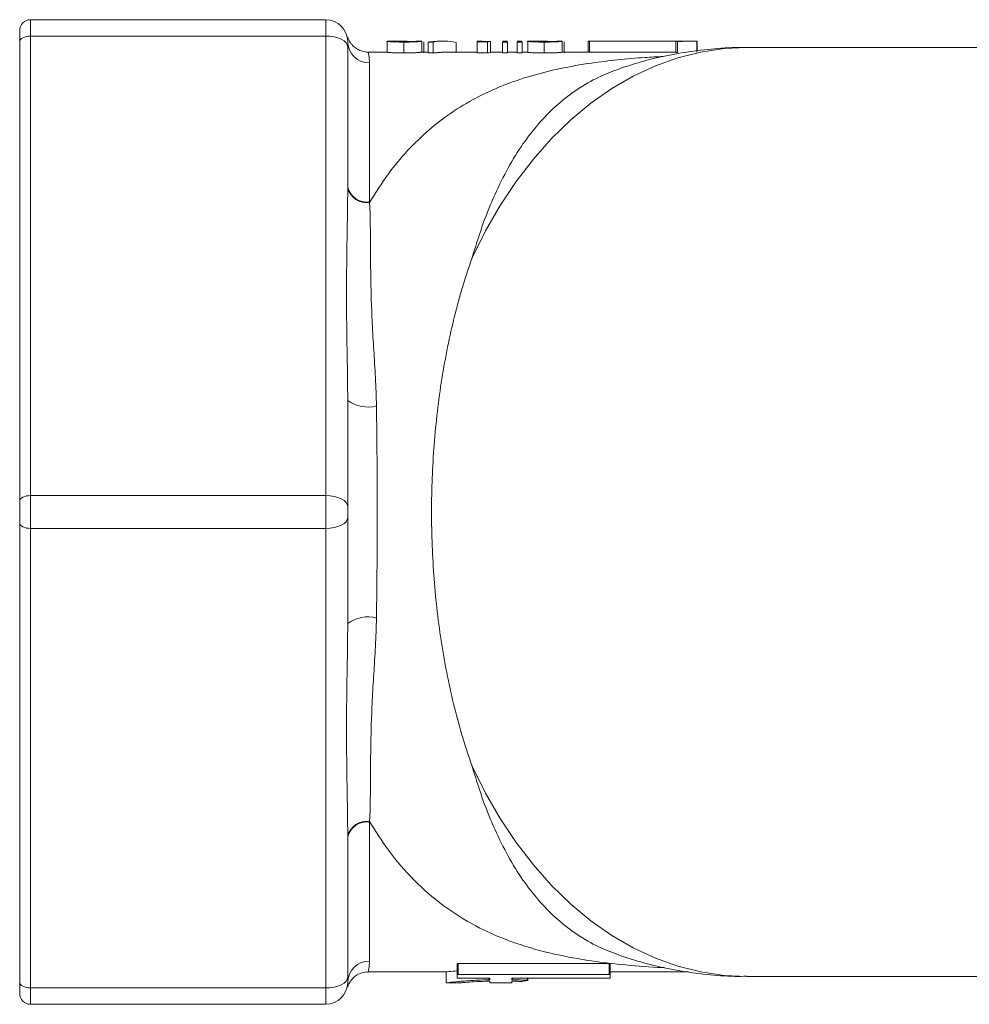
# Model space of a CAD drawing. Header units: millimetres. Extents: x 414 to 925, y 395 to 810.
# Tile 1 of 4: x 414 to 500, y 420 to 510. Entities that reach past the tile are written whole.
import ezdxf

# ---------------------------------------------------------------- set-up
doc = ezdxf.new("R2010")
doc.units = ezdxf.units.MM

msp = doc.modelspace()

# ---------------------------------------------------------------- linework, layer by layer
at = {"color": 7, "linetype": 'Continuous', "lineweight": 15}
for p, q in [((414.566, 510.047), (414.566, 508.548)), ((441.566, 510.047), (414.566, 510.047)), ((441.566, 510.047), (441.566, 508.548)), ((413.566, 508.048), (413.566, 509.047)), ((414.566, 508.548), (414.566, 466.548)), ((441.566, 508.548), (414.566, 508.548)), ((441.566, 508.548), (441.566, 466.548)), ((413.566, 466.048), (413.566, 508.048)), ((443.566, 507.547), (443.566, 508.047)), ((447.234, 508.04), (447.125, 508.04)), ((449.886, 508.077), (450.336, 508.077)), ((451.388, 508.003), (450.914, 508.003)), ((455.41, 508.011), (455.41, 508.088)), ((456.336, 508.011), (455.41, 508.011)), ((455.41, 508.011), (455.41, 507.013)), ((455.859, 508.088), (455.859, 508.04)), ((455.859, 508.04), (456.63, 508.04)), ((458.172, 508.003), (457.722, 508.003)), ((457.792, 508.073), (458.104, 508.073)), ((459.52, 508.003), (459.071, 508.003)), ((459.138, 508.073), (459.453, 508.073)), ((460.079, 508.04), (459.97, 508.04)), ((462.732, 508.077), (463.181, 508.077)), ((465.566, 508.088), (465.566, 508.078)), ((465.666, 508.076), (473.466, 508.076)), ((473.566, 508.073), (473.566, 508.05)), ((443.566, 494.743), (443.566, 507.547)), ((451.388, 507.005), (450.914, 507.005)), ((456.336, 507.013), (455.41, 507.013)), ((458.172, 507.005), (457.722, 507.005)), ((459.52, 507.005), (459.071, 507.005)), ((465.666, 507.076), (473.466, 507.076)), ((445.566, 493.394), (445.566, 506.094)), ((443.566, 465.547), (443.566, 475.239)), ((414.566, 466.548), (414.566, 463.545)), ((441.566, 466.548), (414.566, 466.548)), ((441.566, 463.545), (441.566, 466.548)), ((413.566, 464.046), (413.566, 466.048)), ((443.566, 465.547), (443.566, 464.546)), ((443.566, 464.546), (443.566, 454.855)), ((413.566, 464.046), (413.566, 422.046)), ((441.566, 463.545), (414.566, 463.545)), ((414.566, 421.545), (414.566, 463.545)), ((441.566, 421.545), (441.566, 463.545)), ((445.566, 436.699), (445.566, 423.999)), ((443.566, 435.35), (443.566, 422.546)), ((467.466, 423.764), (453.666, 423.764)), ((443.566, 422.546), (443.566, 422.047)), ((453.566, 422.763), (453.566, 422.457)), ((467.466, 422.782), (453.666, 422.782)), ((453.666, 422.443), (456.466, 422.443)), ((456.566, 422.428), (456.566, 422.307)), ((456.566, 422.153), (456.566, 422.005)), ((458.566, 422.428), (458.566, 422.307)), ((458.566, 422.153), (458.566, 422.005)), ((458.666, 422.443), (467.466, 422.443)), ((467.566, 422.763), (467.566, 422.457)), ((413.566, 422.046), (413.566, 421.047)), ((441.566, 421.545), (414.566, 421.545)), ((414.566, 420.047), (414.566, 421.545)), ((441.566, 420.047), (441.566, 421.545)), ((441.566, 420.047), (414.566, 420.047))]:
    msp.add_line(p, q, dxfattribs=at)
at = {"color": 7, "linetype": 'Continuous', "lineweight": 15, "flags": 128}
for points in [[(413.566, 508.048), (413.586, 508.145), (413.643, 508.239), (413.735, 508.326), (413.859, 508.401), (414.011, 508.464), (414.184, 508.51), (414.371, 508.538), (414.566, 508.548)], [(443.566, 507.547), (443.528, 507.742), (443.414, 507.93), (443.229, 508.103), (442.981, 508.255), (442.678, 508.379), (442.332, 508.472), (441.957, 508.529), (441.566, 508.548)], [(454.946, 488.284), (456.174, 490.744), (457.522, 493.075), (458.983, 495.265), (460.55, 497.303), (462.216, 499.179), (463.971, 500.883), (465.808, 502.407), (467.716, 503.743), (469.686, 504.884), (471.709, 505.825), (473.773, 506.561), (475.87, 507.089), (477.987, 507.404), (480.075, 507.507)], [(414.566, 466.548), (414.371, 466.538), (414.184, 466.51), (414.011, 466.464), (413.859, 466.401), (413.735, 466.326), (413.643, 466.239), (413.586, 466.145), (413.566, 466.048)], [(443.566, 465.547), (443.528, 465.742), (443.414, 465.93), (443.229, 466.103), (442.981, 466.255), (442.678, 466.379), (442.332, 466.472), (441.957, 466.529), (441.566, 466.548)], [(443.566, 464.546), (443.528, 464.351), (443.414, 464.163), (443.229, 463.99), (442.981, 463.838), (442.678, 463.714), (442.332, 463.621), (441.957, 463.564), (441.566, 463.545)], [(414.566, 463.545), (414.371, 463.555), (414.184, 463.583), (414.011, 463.63), (413.859, 463.692), (413.735, 463.768), (413.643, 463.854), (413.586, 463.948), (413.566, 464.046)], [(454.946, 441.809), (456.174, 439.349), (457.522, 437.018), (458.983, 434.828), (460.55, 432.79), (462.216, 430.914), (463.971, 429.21), (465.808, 427.686), (467.716, 426.35), (469.686, 425.209), (471.709, 424.268), (473.773, 423.532), (475.87, 423.005), (477.987, 422.689), (480.075, 422.586)], [(443.566, 422.546), (443.528, 422.351), (443.414, 422.163), (443.229, 421.99), (442.981, 421.838), (442.678, 421.714), (442.332, 421.621), (441.957, 421.564), (441.566, 421.545)], [(413.566, 422.046), (413.586, 421.948), (413.643, 421.854), (413.735, 421.768), (413.859, 421.692), (414.011, 421.63), (414.184, 421.583), (414.371, 421.555), (414.566, 421.545)]]:
    msp.add_lwpolyline(points, dxfattribs=at)
at = {"color": 7, "linetype": 'Continuous', "lineweight": 15}
for centre, radius, start, end in [((414.566, 509.047), 1, 90, 180), ((441.566, 508.047), 2, 360, 90), ((445.543, 508.071), 1.977, 180.69377, 270.67721), ((445.294, 495.147), 1.774, 193.17661, 278.84159), ((445.296, 495.093), 1.779, 193.55948, 278.74913), ((445.407, 477.742), 3.107, 233.67288, 284.72833), ((445.407, 452.352), 3.107, 75.27167, 126.32712), ((445.296, 435.001), 1.779, 81.25087, 166.44052), ((445.294, 434.946), 1.774, 81.15841, 166.82339), ((445.543, 422.023), 1.977, 89.32279, 179.30623), ((441.566, 422.047), 2, 270, 0), ((414.566, 421.047), 1, 180, 270)]:
    msp.add_arc(centre, radius, start, end, dxfattribs=at)
for points, knots in [([(445.435, 507.09), (445.428, 507.089), (445.249, 507.064), (444.915, 507.149), (444.491, 507.313), (444.163, 507.543), (443.93, 507.779), (443.778, 507.988), (443.683, 508.157), (443.622, 508.292), (443.585, 508.397), (443.578, 508.426), (443.574, 508.442)], [0, 0, 0, 0, 0.004346, 0.109385, 0.203027, 0.288194, 0.366907, 0.445289, 0.53372, 0.645425, 0.800173, 1, 1, 1, 1]), ([(447.189, 508.072), (447.206, 508.076), (447.239, 508.084), (447.446, 508.089), (447.609, 508.087), (447.656, 508.087)], [0, 0, 0, 0, 0.4180812, 0.8346894, 1, 1, 1, 1]), ([(448.702, 508.003), (448.669, 508.003), (448.641, 508.003), (448.604, 508.004), (448.592, 508.004), (448.577, 508.004), (448.572, 508.004), (448.565, 508.004), (448.563, 508.004), (448.558, 508.004), (448.557, 508.004), (448.53, 508.004), (448.506, 508.004), (448.457, 508.004), (448.433, 508.005), (448.355, 508.005), (448.305, 508.006), (448.21, 508.008), (448.165, 508.009), (448.032, 508.012), (447.945, 508.014), (447.814, 508.019), (447.773, 508.021), (447.72, 508.024), (447.702, 508.024), (447.666, 508.026), (447.647, 508.027), (447.593, 508.03), (447.559, 508.032), (447.512, 508.035), (447.497, 508.036), (447.475, 508.038), (447.468, 508.038), (447.458, 508.039), (447.455, 508.039), (447.448, 508.04), (447.445, 508.04), (447.412, 508.042), (447.386, 508.044), (447.338, 508.048), (447.317, 508.05), (447.282, 508.054), (447.265, 508.055), (447.244, 508.058), (447.237, 508.059), (447.225, 508.061), (447.22, 508.062), (447.211, 508.064), (447.207, 508.064), (447.202, 508.066), (447.201, 508.066), (447.199, 508.067), (447.198, 508.067), (447.197, 508.067), (447.197, 508.067), (447.196, 508.067), (447.196, 508.068), (447.193, 508.069), (447.191, 508.07), (447.189, 508.072)], [0, 0, 0, 0, 0.03125, 0.03125, 0.046875, 0.046875, 0.054688, 0.054688, 0.058594, 0.058594, 0.0625, 0.0625, 0.09375, 0.09375, 0.125, 0.125, 0.1875, 0.1875, 0.25, 0.25, 0.375, 0.375, 0.4375, 0.4375, 0.46875, 0.46875, 0.5, 0.5, 0.5625, 0.5625, 0.59375, 0.59375, 0.609375, 0.609375, 0.617188, 0.617188, 0.625, 0.625, 0.6875, 0.6875, 0.75, 0.75, 0.8125, 0.8125, 0.84375, 0.84375, 0.875, 0.875, 0.90625, 0.90625, 0.921875, 0.921875, 0.929688, 0.929688, 0.933594, 0.933594, 0.9375, 0.9375, 1, 1, 1, 1]), ([(448.586, 508.086), (448.517, 508.087), (448.46, 508.087), (448.406, 508.087), (448.396, 508.087), (448.384, 508.088), (448.38, 508.088), (448.374, 508.088), (448.37, 508.088), (448.36, 508.088), (448.354, 508.088), (448.321, 508.088), (448.295, 508.088), (448.243, 508.088), (448.218, 508.088), (448.186, 508.088), (448.181, 508.088), (448.17, 508.088), (448.164, 508.088), (448.147, 508.088), (448.135, 508.088), (448.099, 508.088), (448.074, 508.088), (448.022, 508.088), (447.995, 508.087), (447.916, 508.087), (447.87, 508.086), (447.823, 508.085), (447.814, 508.085), (447.802, 508.085), (447.796, 508.085), (447.787, 508.085), (447.782, 508.084), (447.759, 508.084), (447.743, 508.083), (447.713, 508.082), (447.7, 508.082), (447.678, 508.08), (447.668, 508.079), (447.657, 508.078), (447.653, 508.078), (447.65, 508.077), (447.65, 508.077), (447.649, 508.077), (447.649, 508.077), (447.648, 508.077), (447.648, 508.077), (447.647, 508.077), (447.646, 508.077), (447.643, 508.076), (447.64, 508.075), (447.638, 508.073)], [0, 0, 0, 0, 0.125, 0.125, 0.15625, 0.15625, 0.164062, 0.164062, 0.171875, 0.171875, 0.1875, 0.1875, 0.25, 0.25, 0.3125, 0.3125, 0.328125, 0.328125, 0.34375, 0.34375, 0.375, 0.375, 0.4375, 0.4375, 0.5, 0.5, 0.625, 0.625, 0.65625, 0.65625, 0.671875, 0.671875, 0.6875, 0.6875, 0.75, 0.75, 0.8125, 0.8125, 0.875, 0.875, 0.90625, 0.90625, 0.914062, 0.914062, 0.917969, 0.917969, 0.921875, 0.921875, 0.9375, 0.9375, 1, 1, 1, 1]), ([(447.638, 508.073), (447.639, 508.072), (447.64, 508.072), (447.641, 508.071), (447.642, 508.071), (447.642, 508.071), (447.643, 508.071), (447.643, 508.07), (447.643, 508.07), (447.643, 508.07), (447.643, 508.07), (447.647, 508.069), (447.652, 508.068), (447.667, 508.066), (447.676, 508.065), (447.697, 508.063), (447.71, 508.061), (447.737, 508.059), (447.753, 508.058), (447.78, 508.056), (447.789, 508.056), (447.804, 508.055), (447.809, 508.055), (447.82, 508.054), (447.826, 508.054), (447.851, 508.052), (447.873, 508.051), (447.919, 508.049), (447.943, 508.048), (447.997, 508.046), (448.024, 508.045), (448.078, 508.043), (448.105, 508.042), (448.163, 508.04), (448.193, 508.039), (448.239, 508.038), (448.255, 508.038), (448.287, 508.037), (448.304, 508.037), (448.382, 508.036), (448.45, 508.035), (448.537, 508.034), (448.554, 508.034), (448.58, 508.034), (448.588, 508.034), (448.601, 508.033), (448.605, 508.033), (448.611, 508.033), (448.614, 508.033), (448.618, 508.033), (448.621, 508.033), (448.645, 508.033), (448.679, 508.033), (448.725, 508.033)], [0, 0, 0, 0, 0.03125, 0.03125, 0.046875, 0.046875, 0.054688, 0.054688, 0.058594, 0.058594, 0.0625, 0.0625, 0.125, 0.125, 0.1875, 0.1875, 0.25, 0.25, 0.3125, 0.3125, 0.34375, 0.34375, 0.359375, 0.359375, 0.375, 0.375, 0.4375, 0.4375, 0.5, 0.5, 0.5625, 0.5625, 0.625, 0.625, 0.6875, 0.6875, 0.71875, 0.71875, 0.75, 0.75, 0.875, 0.875, 0.90625, 0.90625, 0.921875, 0.921875, 0.929688, 0.929688, 0.933594, 0.933594, 0.9375, 0.9375, 1, 1, 1, 1]), ([(450.336, 508.077), (450.334, 508.076), (450.332, 508.075), (450.33, 508.074), (450.329, 508.074), (450.328, 508.073), (450.327, 508.073), (450.327, 508.073), (450.326, 508.073), (450.326, 508.073), (450.326, 508.073), (450.321, 508.071), (450.313, 508.07), (450.292, 508.066), (450.28, 508.064), (450.258, 508.061), (450.25, 508.06), (450.238, 508.059), (450.234, 508.059), (450.225, 508.058), (450.221, 508.057), (450.196, 508.055), (450.174, 508.053), (450.125, 508.049), (450.098, 508.046), (450.042, 508.042), (450.011, 508.04), (449.944, 508.036), (449.909, 508.034), (449.829, 508.03), (449.789, 508.028), (449.729, 508.025), (449.708, 508.024), (449.667, 508.022), (449.644, 508.021), (449.577, 508.018), (449.53, 508.017), (449.459, 508.014), (449.435, 508.014), (449.387, 508.012), (449.362, 508.012), (449.289, 508.01), (449.239, 508.009), (449.161, 508.007), (449.135, 508.007), (449.081, 508.006), (449.053, 508.006), (448.999, 508.005), (448.972, 508.005), (448.931, 508.004), (448.918, 508.004), (448.898, 508.004), (448.891, 508.004), (448.881, 508.004), (448.878, 508.004), (448.871, 508.004), (448.867, 508.004), (448.829, 508.004), (448.775, 508.003), (448.702, 508.003)], [0, 0, 0, 0, 0.03125, 0.03125, 0.046875, 0.046875, 0.054688, 0.054688, 0.058594, 0.058594, 0.0625, 0.0625, 0.125, 0.125, 0.1875, 0.1875, 0.21875, 0.21875, 0.234375, 0.234375, 0.25, 0.25, 0.3125, 0.3125, 0.375, 0.375, 0.4375, 0.4375, 0.5, 0.5, 0.5625, 0.5625, 0.59375, 0.59375, 0.625, 0.625, 0.6875, 0.6875, 0.71875, 0.71875, 0.75, 0.75, 0.8125, 0.8125, 0.84375, 0.84375, 0.875, 0.875, 0.90625, 0.90625, 0.921875, 0.921875, 0.929688, 0.929688, 0.933594, 0.933594, 0.9375, 0.9375, 1, 1, 1, 1]), ([(448.725, 508.033), (448.751, 508.033), (448.773, 508.033), (448.801, 508.033), (448.81, 508.033), (448.822, 508.033), (448.826, 508.033), (448.831, 508.033), (448.833, 508.033), (448.836, 508.033), (448.837, 508.033), (448.877, 508.034), (448.915, 508.034), (449.028, 508.035), (449.102, 508.036), (449.242, 508.038), (449.309, 508.04), (449.403, 508.043), (449.433, 508.044), (449.478, 508.046), (449.493, 508.046), (449.514, 508.047), (449.521, 508.048), (449.535, 508.048), (449.543, 508.049), (449.602, 508.051), (449.649, 508.054), (449.71, 508.058), (449.729, 508.059), (449.754, 508.061), (449.762, 508.061), (449.774, 508.062), (449.778, 508.063), (449.785, 508.063), (449.788, 508.064), (449.804, 508.065), (449.815, 508.066), (449.831, 508.068), (449.836, 508.068), (449.843, 508.069), (449.846, 508.07), (449.85, 508.07), (449.853, 508.07), (449.859, 508.071), (449.862, 508.072), (449.867, 508.073), (449.869, 508.073), (449.871, 508.073), (449.872, 508.073), (449.873, 508.074), (449.873, 508.074), (449.874, 508.074), (449.874, 508.074), (449.877, 508.075), (449.882, 508.075), (449.886, 508.077)], [0, 0, 0, 0, 0.03125, 0.03125, 0.046875, 0.046875, 0.054688, 0.054688, 0.058594, 0.058594, 0.0625, 0.0625, 0.125, 0.125, 0.25, 0.25, 0.375, 0.375, 0.4375, 0.4375, 0.46875, 0.46875, 0.484375, 0.484375, 0.5, 0.5, 0.625, 0.625, 0.6875, 0.6875, 0.71875, 0.71875, 0.734375, 0.734375, 0.75, 0.75, 0.8125, 0.8125, 0.84375, 0.84375, 0.859375, 0.859375, 0.875, 0.875, 0.90625, 0.90625, 0.921875, 0.921875, 0.929688, 0.929688, 0.933594, 0.933594, 0.9375, 0.9375, 1, 1, 1, 1]), ([(460.034, 508.072), (460.051, 508.076), (460.084, 508.084), (460.291, 508.089), (460.454, 508.087), (460.501, 508.087)], [0, 0, 0, 0, 0.418081, 0.834689, 1, 1, 1, 1]), ([(461.547, 508.003), (461.515, 508.003), (461.486, 508.003), (461.449, 508.004), (461.437, 508.004), (461.422, 508.004), (461.417, 508.004), (461.41, 508.004), (461.408, 508.004), (461.403, 508.004), (461.402, 508.004), (461.375, 508.004), (461.351, 508.004), (461.302, 508.004), (461.278, 508.005), (461.2, 508.005), (461.15, 508.006), (461.055, 508.008), (461.01, 508.009), (460.877, 508.012), (460.79, 508.014), (460.659, 508.019), (460.618, 508.021), (460.565, 508.024), (460.547, 508.024), (460.511, 508.026), (460.492, 508.027), (460.438, 508.03), (460.404, 508.032), (460.357, 508.035), (460.342, 508.036), (460.321, 508.038), (460.314, 508.038), (460.303, 508.039), (460.3, 508.039), (460.293, 508.04), (460.29, 508.04), (460.257, 508.042), (460.231, 508.044), (460.184, 508.048), (460.163, 508.05), (460.127, 508.054), (460.111, 508.055), (460.089, 508.058), (460.082, 508.059), (460.07, 508.061), (460.065, 508.062), (460.056, 508.064), (460.052, 508.064), (460.047, 508.066), (460.046, 508.066), (460.044, 508.067), (460.043, 508.067), (460.042, 508.067), (460.042, 508.067), (460.042, 508.067), (460.041, 508.068), (460.038, 508.069), (460.036, 508.07), (460.034, 508.072)], [0, 0, 0, 0, 0.03125, 0.03125, 0.046875, 0.046875, 0.054688, 0.054688, 0.058594, 0.058594, 0.0625, 0.0625, 0.09375, 0.09375, 0.125, 0.125, 0.1875, 0.1875, 0.25, 0.25, 0.375, 0.375, 0.4375, 0.4375, 0.46875, 0.46875, 0.5, 0.5, 0.5625, 0.5625, 0.59375, 0.59375, 0.609375, 0.609375, 0.617188, 0.617188, 0.625, 0.625, 0.6875, 0.6875, 0.75, 0.75, 0.8125, 0.8125, 0.84375, 0.84375, 0.875, 0.875, 0.90625, 0.90625, 0.921875, 0.921875, 0.929688, 0.929688, 0.933594, 0.933594, 0.9375, 0.9375, 1, 1, 1, 1]), ([(461.431, 508.086), (461.362, 508.087), (461.306, 508.087), (461.251, 508.087), (461.241, 508.087), (461.229, 508.088), (461.225, 508.088), (461.219, 508.088), (461.215, 508.088), (461.205, 508.088), (461.199, 508.088), (461.166, 508.088), (461.14, 508.088), (461.088, 508.088), (461.063, 508.088), (461.031, 508.088), (461.026, 508.088), (461.015, 508.088), (461.009, 508.088), (460.992, 508.088), (460.98, 508.088), (460.944, 508.088), (460.919, 508.088), (460.868, 508.088), (460.84, 508.087), (460.761, 508.087), (460.716, 508.086), (460.668, 508.085), (460.659, 508.085), (460.647, 508.085), (460.641, 508.085), (460.632, 508.085), (460.627, 508.084), (460.604, 508.084), (460.588, 508.083), (460.559, 508.082), (460.546, 508.082), (460.523, 508.08), (460.513, 508.079), (460.502, 508.078), (460.499, 508.078), (460.495, 508.077), (460.495, 508.077), (460.494, 508.077), (460.494, 508.077), (460.493, 508.077), (460.493, 508.077), (460.492, 508.077), (460.492, 508.077), (460.488, 508.076), (460.486, 508.075), (460.484, 508.073)], [0, 0, 0, 0, 0.125, 0.125, 0.15625, 0.15625, 0.164062, 0.164062, 0.171875, 0.171875, 0.1875, 0.1875, 0.25, 0.25, 0.3125, 0.3125, 0.328125, 0.328125, 0.34375, 0.34375, 0.375, 0.375, 0.4375, 0.4375, 0.5, 0.5, 0.625, 0.625, 0.65625, 0.65625, 0.671875, 0.671875, 0.6875, 0.6875, 0.75, 0.75, 0.8125, 0.8125, 0.875, 0.875, 0.90625, 0.90625, 0.914062, 0.914062, 0.917969, 0.917969, 0.921875, 0.921875, 0.9375, 0.9375, 1, 1, 1, 1]), ([(460.484, 508.073), (460.484, 508.072), (460.485, 508.072), (460.486, 508.071), (460.487, 508.071), (460.487, 508.071), (460.488, 508.071), (460.488, 508.07), (460.488, 508.07), (460.488, 508.07), (460.489, 508.07), (460.492, 508.069), (460.497, 508.068), (460.512, 508.066), (460.521, 508.065), (460.543, 508.063), (460.555, 508.061), (460.582, 508.059), (460.598, 508.058), (460.625, 508.056), (460.634, 508.056), (460.649, 508.055), (460.655, 508.055), (460.665, 508.054), (460.671, 508.054), (460.696, 508.052), (460.718, 508.051), (460.764, 508.049), (460.788, 508.048), (460.842, 508.046), (460.869, 508.045), (460.924, 508.043), (460.95, 508.042), (461.008, 508.04), (461.038, 508.039), (461.084, 508.038), (461.1, 508.038), (461.132, 508.037), (461.149, 508.037), (461.228, 508.036), (461.295, 508.035), (461.382, 508.034), (461.399, 508.034), (461.425, 508.034), (461.433, 508.034), (461.446, 508.033), (461.45, 508.033), (461.457, 508.033), (461.459, 508.033), (461.463, 508.033), (461.466, 508.033), (461.49, 508.033), (461.524, 508.033), (461.57, 508.033)], [0, 0, 0, 0, 0.03125, 0.03125, 0.046875, 0.046875, 0.054688, 0.054688, 0.058594, 0.058594, 0.0625, 0.0625, 0.125, 0.125, 0.1875, 0.1875, 0.25, 0.25, 0.3125, 0.3125, 0.34375, 0.34375, 0.359375, 0.359375, 0.375, 0.375, 0.4375, 0.4375, 0.5, 0.5, 0.5625, 0.5625, 0.625, 0.625, 0.6875, 0.6875, 0.71875, 0.71875, 0.75, 0.75, 0.875, 0.875, 0.90625, 0.90625, 0.921875, 0.921875, 0.929688, 0.929688, 0.933594, 0.933594, 0.9375, 0.9375, 1, 1, 1, 1]), ([(463.181, 508.077), (463.179, 508.076), (463.178, 508.075), (463.175, 508.074), (463.174, 508.074), (463.173, 508.073), (463.172, 508.073), (463.172, 508.073), (463.172, 508.073), (463.171, 508.073), (463.171, 508.073), (463.166, 508.071), (463.158, 508.07), (463.138, 508.066), (463.125, 508.064), (463.103, 508.061), (463.096, 508.06), (463.083, 508.059), (463.079, 508.059), (463.07, 508.058), (463.066, 508.057), (463.041, 508.055), (463.019, 508.053), (462.97, 508.049), (462.944, 508.046), (462.887, 508.042), (462.857, 508.04), (462.79, 508.036), (462.754, 508.034), (462.675, 508.03), (462.635, 508.028), (462.574, 508.025), (462.553, 508.024), (462.512, 508.022), (462.489, 508.021), (462.422, 508.018), (462.375, 508.017), (462.304, 508.014), (462.281, 508.014), (462.232, 508.012), (462.207, 508.012), (462.135, 508.01), (462.084, 508.009), (462.006, 508.007), (461.98, 508.007), (461.926, 508.006), (461.898, 508.006), (461.844, 508.005), (461.817, 508.005), (461.777, 508.004), (461.763, 508.004), (461.743, 508.004), (461.737, 508.004), (461.727, 508.004), (461.723, 508.004), (461.717, 508.004), (461.712, 508.004), (461.674, 508.004), (461.62, 508.003), (461.547, 508.003)], [0, 0, 0, 0, 0.03125, 0.03125, 0.046875, 0.046875, 0.054688, 0.054688, 0.058594, 0.058594, 0.0625, 0.0625, 0.125, 0.125, 0.1875, 0.1875, 0.21875, 0.21875, 0.234375, 0.234375, 0.25, 0.25, 0.3125, 0.3125, 0.375, 0.375, 0.4375, 0.4375, 0.5, 0.5, 0.5625, 0.5625, 0.59375, 0.59375, 0.625, 0.625, 0.6875, 0.6875, 0.71875, 0.71875, 0.75, 0.75, 0.8125, 0.8125, 0.84375, 0.84375, 0.875, 0.875, 0.90625, 0.90625, 0.921875, 0.921875, 0.929688, 0.929688, 0.933594, 0.933594, 0.9375, 0.9375, 1, 1, 1, 1]), ([(461.57, 508.033), (461.596, 508.033), (461.618, 508.033), (461.646, 508.033), (461.655, 508.033), (461.667, 508.033), (461.671, 508.033), (461.676, 508.033), (461.678, 508.033), (461.681, 508.033), (461.682, 508.033), (461.722, 508.034), (461.76, 508.034), (461.873, 508.035), (461.947, 508.036), (462.087, 508.038), (462.154, 508.04), (462.248, 508.043), (462.279, 508.044), (462.323, 508.046), (462.338, 508.046), (462.359, 508.047), (462.366, 508.048), (462.38, 508.048), (462.388, 508.049), (462.447, 508.051), (462.494, 508.054), (462.555, 508.058), (462.574, 508.059), (462.6, 508.061), (462.608, 508.061), (462.619, 508.062), (462.623, 508.063), (462.63, 508.063), (462.634, 508.064), (462.649, 508.065), (462.661, 508.066), (462.676, 508.068), (462.681, 508.068), (462.689, 508.069), (462.691, 508.07), (462.695, 508.07), (462.698, 508.07), (462.704, 508.071), (462.708, 508.072), (462.712, 508.073), (462.714, 508.073), (462.716, 508.073), (462.717, 508.073), (462.718, 508.074), (462.718, 508.074), (462.719, 508.074), (462.719, 508.074), (462.723, 508.075), (462.727, 508.075), (462.732, 508.077)], [0, 0, 0, 0, 0.03125, 0.03125, 0.046875, 0.046875, 0.054688, 0.054688, 0.058594, 0.058594, 0.0625, 0.0625, 0.125, 0.125, 0.25, 0.25, 0.375, 0.375, 0.4375, 0.4375, 0.46875, 0.46875, 0.484375, 0.484375, 0.5, 0.5, 0.625, 0.625, 0.6875, 0.6875, 0.71875, 0.71875, 0.734375, 0.734375, 0.75, 0.75, 0.8125, 0.8125, 0.84375, 0.84375, 0.859375, 0.859375, 0.875, 0.875, 0.90625, 0.90625, 0.921875, 0.921875, 0.929688, 0.929688, 0.933594, 0.933594, 0.9375, 0.9375, 1, 1, 1, 1]), ([(465.566, 508.078), (465.567, 508.078), (465.569, 508.078), (465.579, 508.077), (465.598, 508.077), (465.627, 508.076), (465.653, 508.076), (465.666, 508.076)], [0, 0, 0, 0, 0.175115, 0.339646, 0.504543, 0.749335, 1, 1, 1, 1]), ([(473.466, 508.076), (473.476, 508.076), (473.493, 508.076), (473.518, 508.076), (473.541, 508.075), (473.562, 508.074), (473.565, 508.074), (473.566, 508.073)], [0, 0, 0, 0, 0.171265, 0.333073, 0.496899, 0.743967, 1, 1, 1, 1]), ([(473.566, 508.05), (473.567, 508.05), (473.569, 508.049), (473.586, 508.048), (473.626, 508.046), (473.677, 508.046), (473.714, 508.046), (473.73, 508.047), (473.737, 508.047)], [0, 0, 0, 0, 0.130706, 0.254253, 0.503032, 0.749492, 0.871774, 1, 1, 1, 1]), ([(475.496, 508.088), (475.502, 508.088), (475.513, 508.088), (475.523, 508.088), (475.527, 508.088), (475.521, 508.088), (475.504, 508.088), (475.496, 508.088)], [0, 0, 0, 0, 0.172464, 0.335741, 0.500702, 0.747535, 1, 1, 1, 1]), ([(445.566, 506.094), (445.55, 506.339), (445.516, 506.83), (445.418, 507.126), (445.438, 507.051), (445.443, 507.034)], [0, 0, 0, 0, 0.435352, 0.874693, 1, 1, 1, 1]), ([(448.702, 507.005), (448.653, 507.005), (448.554, 507.006), (448.358, 507.007), (448.116, 507.011), (447.896, 507.018), (447.736, 507.024), (447.591, 507.031), (447.434, 507.041), (447.313, 507.051), (447.249, 507.058), (447.213, 507.063), (447.193, 507.068), (447.19, 507.071), (447.189, 507.072)], [0, 0, 0, 0, 0.062557, 0.125096, 0.250027, 0.374903, 0.437437, 0.499966, 0.624911, 0.749841, 0.812373, 0.874911, 0.937444, 1, 1, 1, 1]), ([(450.336, 507.077), (450.333, 507.076), (450.328, 507.073), (450.297, 507.067), (450.226, 507.058), (450.08, 507.045), (449.904, 507.035), (449.735, 507.026), (449.56, 507.019), (449.327, 507.012), (449.08, 507.007), (448.865, 507.006), (448.756, 507.005), (448.702, 507.005)], [0, 0, 0, 0, 0.062562, 0.12511, 0.250057, 0.374992, 0.499918, 0.572406, 0.643424, 0.749981, 0.874903, 0.937441, 1, 1, 1, 1]), ([(461.547, 507.005), (461.498, 507.005), (461.399, 507.006), (461.203, 507.007), (460.962, 507.011), (460.741, 507.018), (460.581, 507.024), (460.436, 507.031), (460.279, 507.041), (460.158, 507.051), (460.094, 507.058), (460.058, 507.063), (460.039, 507.068), (460.036, 507.071), (460.034, 507.072)], [0, 0, 0, 0, 0.0625568, 0.1250959, 0.2500273, 0.3749029, 0.437437, 0.4999662, 0.6249108, 0.7498412, 0.8123728, 0.8749115, 0.9374445, 1, 1, 1, 1]), ([(463.181, 507.077), (463.179, 507.076), (463.173, 507.073), (463.142, 507.067), (463.071, 507.058), (462.925, 507.045), (462.75, 507.035), (462.58, 507.026), (462.405, 507.019), (462.172, 507.012), (461.925, 507.007), (461.71, 507.006), (461.602, 507.005), (461.547, 507.005)], [0, 0, 0, 0, 0.0625624, 0.1251097, 0.2500569, 0.3749924, 0.499918, 0.5724063, 0.6434238, 0.7499806, 0.8749031, 0.9374406, 1, 1, 1, 1]), ([(465.566, 507.078), (465.567, 507.078), (465.577, 507.077), (465.615, 507.076), (465.638, 507.076), (465.666, 507.076)], [0, 0, 0, 0, 0.5, 0.5, 1, 1, 1, 1]), ([(480.075, 507.505), (480.053, 507.506), (479.176, 507.536), (477.444, 507.428), (474.896, 507.171), (472.384, 506.705), (470.385, 506.225), (469.247, 505.839), (468.912, 505.726)], [0, 0, 0, 0, 0.005682, 0.232006, 0.457503, 0.682325, 0.906658, 1, 1, 1, 1]), ([(473.466, 507.076), (473.495, 507.076), (473.518, 507.076), (473.556, 507.075), (473.566, 507.074), (473.566, 507.074)], [0, 0, 0, 0, 0.5, 0.5, 1, 1, 1, 1]), ([(473.566, 507.051), (473.567, 507.05), (473.572, 507.05), (473.595, 507.048), (473.61, 507.048), (473.647, 507.047), (473.667, 507.047), (473.705, 507.047), (473.722, 507.048), (473.737, 507.048)], [0, 0, 0, 0, 0.25, 0.25, 0.5, 0.5, 0.75, 0.75, 1, 1, 1, 1]), ([(472.421, 506.689), (471.857, 506.659), (470.422, 506.583), (468.232, 506.389), (465.629, 506.072), (462.961, 505.601), (460.236, 504.918), (457.663, 504.028), (455.251, 502.915), (453.018, 501.572), (450.94, 499.982), (449.021, 498.118), (447.195, 495.936), (446.124, 494.225), (445.566, 493.334)], [0, 0, 0, 0, 0.044625, 0.113524, 0.182438, 0.270082, 0.357742, 0.447861, 0.537982, 0.627298, 0.71661, 0.808411, 0.900206, 1, 1, 1, 1]), ([(454.946, 488.284), (455.237, 489.237), (455.82, 491.142), (456.868, 493.785), (458.056, 496.245), (459.375, 498.434), (460.805, 500.336), (462.357, 501.981), (464.081, 503.392), (466.205, 504.736), (467.941, 505.382), (468.944, 505.756)], [0, 0, 0, 0, 0.107209, 0.214419, 0.325004, 0.435592, 0.538893, 0.642195, 0.748422, 0.854643, 1, 1, 1, 1]), ([(443.566, 494.676), (443.566, 493.162), (443.535, 491.624), (443.48, 488.492), (443.458, 486.897), (443.454, 483.655), (443.473, 482.01), (443.514, 479.504), (443.53, 478.662), (443.556, 476.963), (443.566, 476.106), (443.566, 475.239)], [0, 0, 0, 0, 0.25, 0.25, 0.5, 0.5, 0.75, 0.75, 0.875, 0.875, 1, 1, 1, 1]), ([(446.197, 474.737), (446.184, 475.616), (446.146, 476.478), (446.056, 478.178), (446.003, 479.015), (445.902, 480.669), (445.854, 481.485), (445.772, 483.099), (445.739, 483.89), (445.667, 486.222), (445.658, 487.719), (445.647, 490.604), (445.641, 491.991), (445.566, 493.334)], [0, 0, 0, 0, 0.125, 0.125, 0.25, 0.25, 0.375, 0.375, 0.5, 0.5, 0.75, 0.75, 1, 1, 1, 1]), ([(454.946, 488.284), (454.871, 488.072), (454.795, 487.854), (454.646, 487.421), (454.428, 486.767), (454.22, 486.104), (453.819, 484.768), (453.57, 483.862), (452.88, 481.099), (452.494, 479.197), (452.024, 476.25), (451.886, 475.249), (451.649, 473.235), (451.551, 472.224), (451.314, 469.175), (451.235, 467.124), (451.234, 462.982), (451.314, 460.937), (451.625, 456.899), (451.857, 454.905), (452.325, 451.952), (452.501, 450.972), (452.89, 449.049), (453.103, 448.105), (453.565, 446.249), (453.815, 445.337), (454.218, 443.995), (454.357, 443.551), (454.573, 442.893), (454.646, 442.674), (454.795, 442.239), (454.871, 442.021), (454.946, 441.809)], [0, 0, 0, 0, 0.015625, 0.015625, 0.03125, 0.0625, 0.0625, 0.125, 0.125, 0.25, 0.25, 0.3125, 0.3125, 0.375, 0.375, 0.5, 0.5, 0.625, 0.625, 0.75, 0.75, 0.8125, 0.8125, 0.875, 0.875, 0.9375, 0.9375, 0.96875, 0.96875, 0.984375, 0.984375, 1, 1, 1, 1]), ([(446.197, 474.737), (446.243, 471.581), (446.266, 468.357), (446.267, 464.238), (446.265, 463.416), (446.259, 461.774), (446.255, 460.953), (446.237, 458.515), (446.22, 456.921), (446.197, 455.356)], [0, 0, 0, 0, 0.5, 0.5, 0.625, 0.625, 0.75, 0.75, 1, 1, 1, 1]), ([(443.566, 435.418), (443.566, 436.931), (443.535, 438.469), (443.48, 441.602), (443.458, 443.196), (443.454, 446.439), (443.473, 448.083), (443.514, 450.589), (443.53, 451.431), (443.556, 453.13), (443.566, 453.988), (443.566, 454.855)], [0, 0, 0, 0, 0.25, 0.25, 0.5, 0.5, 0.75, 0.75, 0.875, 0.875, 1, 1, 1, 1]), ([(446.197, 455.356), (446.184, 454.478), (446.146, 453.615), (446.056, 451.916), (446.003, 451.078), (445.902, 449.425), (445.854, 448.608), (445.772, 446.995), (445.739, 446.203), (445.667, 443.871), (445.658, 442.374), (445.647, 439.489), (445.641, 438.103), (445.566, 436.759)], [0, 0, 0, 0, 0.125, 0.125, 0.25, 0.25, 0.375, 0.375, 0.5, 0.5, 0.75, 0.75, 1, 1, 1, 1]), ([(454.946, 441.809), (455.237, 440.857), (455.82, 438.951), (456.868, 436.308), (458.056, 433.849), (459.375, 431.659), (460.805, 429.757), (462.357, 428.112), (464.081, 426.701), (466.199, 425.361), (467.927, 424.717), (468.923, 424.346)], [0, 0, 0, 0, 0.10732, 0.21464, 0.325341, 0.436043, 0.539451, 0.64286, 0.749196, 0.855527, 1, 1, 1, 1]), ([(472.582, 423.392), (472.506, 423.395), (471.258, 423.444), (468.994, 423.627), (465.503, 424.019), (461.968, 424.69), (458.441, 425.737), (455.203, 427.16), (452.252, 429.019), (449.594, 431.33), (447.356, 433.902), (446.124, 435.868), (445.566, 436.759)], [0, 0, 0, 0, 0.005885, 0.096052, 0.186001, 0.303827, 0.422071, 0.53999, 0.660097, 0.780557, 0.900617, 1, 1, 1, 1]), ([(445.566, 423.999), (445.55, 423.755), (445.516, 423.263), (445.418, 422.967), (445.438, 423.043), (445.443, 423.059)], [0, 0, 0, 0, 0.435352, 0.874693, 1, 1, 1, 1]), ([(468.909, 424.353), (469.685, 424.116), (471.295, 423.625), (473.794, 423.104), (476.37, 422.751), (478.467, 422.586), (479.701, 422.603), (480.072, 422.608)], [0, 0, 0, 0, 0.214432, 0.444901, 0.674007, 0.901904, 1, 1, 1, 1]), ([(443.574, 421.652), (443.574, 421.652), (443.575, 421.655), (443.59, 421.714), (443.631, 421.824), (443.703, 421.976), (443.82, 422.17), (444.023, 422.421), (444.341, 422.692), (444.772, 422.905), (445.161, 423.016), (445.389, 422.995), (445.438, 422.991)], [0, 0, 0, 0, 0.011009, 0.220932, 0.376164, 0.485549, 0.577583, 0.6656, 0.757111, 0.85955, 0.970192, 1, 1, 1, 1]), ([(453.566, 423.111), (453.291, 423.083), (452.702, 423.024), (452.614, 423.012), (452.567, 423.005)], [0, 0, 0, 0, 0.466949, 1, 1, 1, 1]), ([(453.666, 423.764), (453.638, 423.764), (453.615, 423.762), (453.577, 423.755), (453.567, 423.751), (453.566, 423.745)], [0, 0, 0, 0, 0.5, 0.5, 1, 1, 1, 1]), ([(467.566, 423.745), (467.566, 423.751), (467.556, 423.755), (467.518, 423.762), (467.495, 423.764), (467.466, 423.764)], [0, 0, 0, 0, 0.5, 0.5, 1, 1, 1, 1]), ([(456.488, 422.295), (455.948, 422.274), (454.864, 422.233), (453.598, 422.122), (452.732, 422.026), (452.622, 422.012), (452.567, 422.005)], [0, 0, 0, 0, 0.2473849, 0.4966751, 0.7477693, 1, 1, 1, 1]), ([(453.666, 422.782), (453.657, 422.782), (453.64, 422.782), (453.615, 422.78), (453.592, 422.776), (453.571, 422.77), (453.568, 422.765), (453.566, 422.763)], [0, 0, 0, 0, 0.171265, 0.333073, 0.496899, 0.743967, 1, 1, 1, 1]), ([(453.566, 422.457), (453.567, 422.456), (453.569, 422.454), (453.579, 422.45), (453.598, 422.446), (453.627, 422.443), (453.653, 422.443), (453.666, 422.443)], [0, 0, 0, 0, 0.175115, 0.339646, 0.504543, 0.749335, 1, 1, 1, 1]), ([(456.436, 422.161), (456.069, 422.148), (455.331, 422.121), (454.496, 422.063), (453.924, 422.015), (453.852, 422.009), (453.817, 422.005)], [0, 0, 0, 0, 0.247467, 0.497134, 0.747981, 1, 1, 1, 1]), ([(456.436, 422.161), (456.469, 422.162), (456.499, 422.161), (456.552, 422.158), (456.565, 422.156), (456.566, 422.153)], [0, 0, 0, 0, 0.5, 0.5, 1, 1, 1, 1]), ([(456.466, 422.443), (456.476, 422.443), (456.493, 422.442), (456.518, 422.441), (456.541, 422.438), (456.562, 422.434), (456.565, 422.43), (456.566, 422.428)], [0, 0, 0, 0, 0.171265, 0.333073, 0.496899, 0.743967, 1, 1, 1, 1]), ([(456.566, 422.307), (456.565, 422.305), (456.563, 422.303), (456.546, 422.299), (456.521, 422.296), (456.499, 422.296), (456.488, 422.295)], [0, 0, 0, 0, 0.258022, 0.503237, 0.749177, 1, 1, 1, 1]), ([(458.566, 422.428), (458.567, 422.43), (458.569, 422.432), (458.579, 422.436), (458.598, 422.439), (458.627, 422.442), (458.653, 422.443), (458.666, 422.443)], [0, 0, 0, 0, 0.175115, 0.339646, 0.504543, 0.749335, 1, 1, 1, 1]), ([(458.645, 422.295), (458.634, 422.296), (458.612, 422.296), (458.587, 422.299), (458.57, 422.303), (458.568, 422.305), (458.566, 422.307)], [0, 0, 0, 0, 0.25317, 0.496458, 0.744386, 1, 1, 1, 1]), ([(458.566, 422.153), (458.568, 422.153), (458.57, 422.155), (458.584, 422.158), (458.61, 422.16), (458.65, 422.161), (458.681, 422.161), (458.697, 422.161)], [0, 0, 0, 0, 0.175787, 0.3387, 0.505123, 0.749524, 1, 1, 1, 1]), ([(459.978, 422.239), (459.917, 422.242), (459.797, 422.249), (459.612, 422.259), (459.425, 422.267), (459.234, 422.276), (459.041, 422.283), (458.844, 422.29), (458.711, 422.293), (458.645, 422.295)], [0, 0, 0, 0, 0.14377, 0.286827, 0.429415, 0.571779, 0.714167, 0.856825, 1, 1, 1, 1]), ([(458.697, 422.161), (458.754, 422.159), (458.867, 422.156), (459.034, 422.15), (459.198, 422.144), (459.303, 422.14), (459.357, 422.137)], [0, 0, 0, 0, 0.250122, 0.499772, 0.749537, 1, 1, 1, 1]), ([(459.357, 422.137), (459.303, 422.14), (459.197, 422.144), (459.034, 422.15), (458.867, 422.156), (458.753, 422.159), (458.697, 422.161)], [0, 0, 0, 0, 0.250734, 0.500589, 0.750149, 1, 1, 1, 1]), ([(459.357, 422.137), (459.365, 422.137), (459.38, 422.136), (459.406, 422.136), (459.436, 422.137), (459.468, 422.138), (459.483, 422.14), (459.491, 422.14)], [0, 0, 0, 0, 0.172042, 0.334496, 0.498493, 0.745021, 1, 1, 1, 1]), ([(460.016, 422.224), (460.02, 422.225), (460.027, 422.227), (460.031, 422.229), (460.026, 422.233), (460.011, 422.236), (459.989, 422.238), (459.978, 422.239)], [0, 0, 0, 0, 0.173571, 0.337471, 0.502797, 0.747935, 1, 1, 1, 1]), ([(467.566, 422.763), (467.566, 422.765), (467.564, 422.768), (467.554, 422.773), (467.535, 422.777), (467.506, 422.781), (467.48, 422.782), (467.466, 422.782)], [0, 0, 0, 0, 0.175115, 0.339646, 0.504543, 0.749335, 1, 1, 1, 1]), ([(467.466, 422.443), (467.476, 422.443), (467.493, 422.443), (467.518, 422.445), (467.541, 422.447), (467.562, 422.452), (467.565, 422.455), (467.566, 422.457)], [0, 0, 0, 0, 0.171265, 0.333073, 0.496899, 0.743967, 1, 1, 1, 1])]:
    msp.add_open_spline(points, degree=3, knots=knots, dxfattribs=at)
for points, degree in [([(447.189, 508.072), (447.189, 507.739), (447.189, 507.406), (447.189, 507.072)], 3), ([(448.206, 508.088), (447.656, 508.088)], 1), ([(449.554, 508.049), (448.586, 508.086)], 1), ([(448.702, 508.003), (448.702, 507.671), (448.702, 507.338), (448.702, 507.005)], 3), ([(450.336, 508.077), (450.336, 507.743), (450.336, 507.41), (450.336, 507.077)], 3), ([(450.529, 508.012), (450.529, 507.679), (450.529, 507.347), (450.529, 507.014)], 3), ([(450.914, 508.003), (451.86, 508.079)], 1), ([(450.914, 508.003), (450.914, 507.671), (450.914, 507.338), (450.914, 507.005)], 3), ([(453.483, 507.963), (452.785, 508.115), (452.086, 508.128), (451.388, 508.003)], 3), ([(451.388, 508.003), (451.388, 507.671), (451.388, 507.338), (451.388, 507.005)], 3), ([(452.333, 508.088), (451.86, 508.088)], 1), ([(453.483, 507.963), (453.483, 507.671), (453.483, 507.38), (453.483, 507.088)], 3), ([(455.859, 508.088), (455.41, 508.088)], 1), ([(456.63, 508.04), (456.532, 508.031), (456.434, 508.022), (456.336, 508.011)], 3), ([(456.336, 508.011), (456.336, 507.679), (456.336, 507.346), (456.336, 507.013)], 3), ([(456.63, 508.04), (456.63, 507.707), (456.63, 507.374), (456.63, 507.041)], 3), ([(457.722, 508.003), (457.745, 508.036), (457.769, 508.06), (457.792, 508.073)], 3), ([(457.722, 508.003), (457.722, 507.671), (457.722, 507.338), (457.722, 507.005)], 3), ([(458.104, 508.073), (458.127, 508.06), (458.149, 508.036), (458.172, 508.003)], 3), ([(458.172, 508.003), (458.172, 507.671), (458.172, 507.338), (458.172, 507.005)], 3), ([(459.071, 508.003), (459.093, 508.036), (459.116, 508.06), (459.138, 508.073)], 3), ([(459.071, 508.003), (459.071, 507.671), (459.071, 507.338), (459.071, 507.005)], 3), ([(459.453, 508.073), (459.475, 508.06), (459.498, 508.036), (459.52, 508.003)], 3), ([(459.52, 508.003), (459.52, 507.671), (459.52, 507.338), (459.52, 507.005)], 3), ([(460.034, 508.072), (460.034, 507.739), (460.034, 507.406), (460.034, 507.072)], 3), ([(461.051, 508.088), (460.501, 508.088)], 1), ([(462.399, 508.049), (461.431, 508.086)], 1), ([(461.547, 508.003), (461.547, 507.671), (461.547, 507.338), (461.547, 507.005)], 3), ([(463.181, 508.077), (463.181, 507.743), (463.181, 507.41), (463.181, 507.077)], 3), ([(463.374, 508.012), (463.374, 507.679), (463.374, 507.347), (463.374, 507.014)], 3), ([(475.528, 508.088), (465.566, 508.088)], 1), ([(465.566, 507.078), (465.566, 507.412), (465.566, 507.745), (465.566, 508.078)], 3), ([(465.666, 507.076), (465.666, 507.409), (465.666, 507.743), (465.666, 508.076)], 3), ([(473.566, 507.051), (473.566, 507.384), (473.566, 507.717), (473.566, 508.05)], 3), ([(473.737, 508.047), (474.323, 508.073), (474.91, 508.087), (475.496, 508.088)], 3), ([(473.737, 507.048), (473.737, 507.381), (473.737, 507.714), (473.737, 508.047)], 3), ([(475.496, 507.088), (475.496, 507.421), (475.496, 507.755), (475.496, 508.088)], 3), ([(475.525, 507.204), (475.525, 508.088)], 1), ([(447.189, 507.088), (445.443, 507.088)], 1), ([(450.914, 507.088), (450.336, 507.088)], 1), ([(452.333, 507.079), (451.388, 507.005)], 1), ([(455.41, 507.088), (452.333, 507.088)], 1), ([(456.63, 507.041), (456.532, 507.033), (456.434, 507.023), (456.336, 507.013)], 3), ([(457.722, 507.088), (456.63, 507.088)], 1), ([(459.071, 507.088), (458.172, 507.088)], 1), ([(460.034, 507.088), (459.52, 507.088)], 1), ([(465.566, 507.088), (463.181, 507.088)], 1), ([(510.648, 507.507), (480.075, 507.507)], 1), ([(443.566, 494.743), (443.566, 494.72), (443.566, 494.698), (443.566, 494.676)], 3), ([(445.566, 493.334), (445.566, 493.354), (445.566, 493.374), (445.566, 493.394)], 3), ([(445.566, 436.759), (445.566, 436.739), (445.566, 436.719), (445.566, 436.699)], 3), ([(443.566, 435.35), (443.566, 435.373), (443.566, 435.395), (443.566, 435.418)], 3), ([(445.443, 423.005), (452.567, 423.005)], 1), ([(452.567, 423.005), (452.567, 422.839), (452.567, 422.505), (452.567, 422.172), (452.567, 422.005)], 3), ([(453.566, 423.745), (453.566, 423.418), (453.566, 423.09), (453.566, 422.763)], 3), ([(453.666, 423.764), (453.666, 423.437), (453.666, 423.109), (453.666, 422.782)], 3), ([(467.466, 423.764), (467.466, 423.437), (467.466, 423.109), (467.466, 422.782)], 3), ([(467.566, 423.745), (467.566, 423.418), (467.566, 423.09), (467.566, 422.763)], 3), ([(467.566, 423.005), (474.721, 423.005)], 1), ([(456.488, 422.442), (456.488, 422.393), (456.488, 422.344), (456.488, 422.295)], 3), ([(458.645, 422.443), (458.645, 422.394), (458.645, 422.344), (458.645, 422.295)], 3), ([(459.491, 422.14), (459.666, 422.165), (459.841, 422.193), (460.016, 422.224)], 3), ([(459.978, 422.443), (459.978, 422.375), (459.978, 422.307), (459.978, 422.239)], 3), ([(460.016, 422.443), (460.016, 422.37), (460.016, 422.297), (460.016, 422.224)], 3), ([(460.029, 422.229), (460.029, 422.443)], 1), ([(480.075, 422.586), (510.648, 422.586)], 1), ([(452.564, 422.005), (453.817, 422.005)], 1), ([(456.566, 422.005), (458.566, 422.005)], 1)]:
    msp.add_open_spline(points, degree=degree, dxfattribs=at)

doc.saveas('drawing.dxf')
